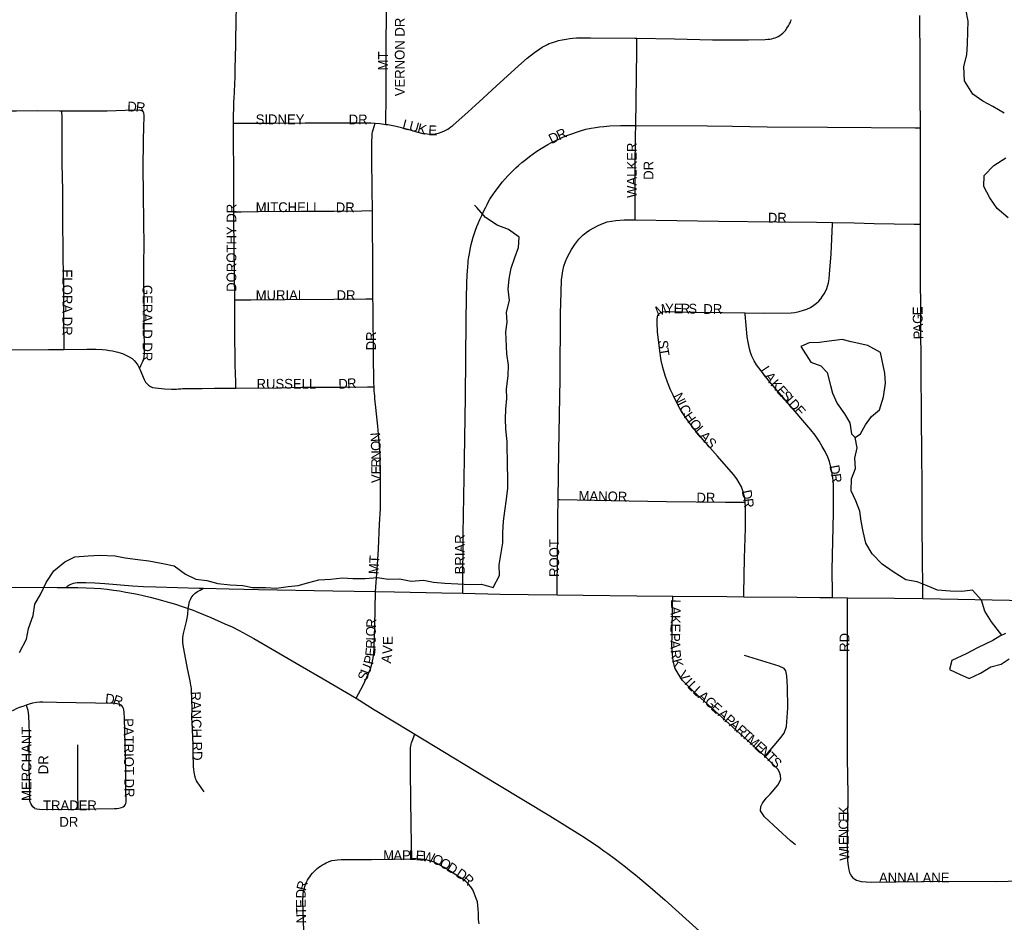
# Model space of a CAD drawing. Header units: feet. Extents: x 2113747 to 2516209, y 960708 to 1356798.
# Tile 144 of 206: x 2286714 to 2291747, y 1180369 to 1184979. Entities that reach past the tile are written whole.
import ezdxf

# ---------------------------------------------------------------- set-up
doc = ezdxf.new("R2010")
doc.units = ezdxf.units.FT
doc.header["$LTSCALE"] = 50
doc.header["$MEASUREMENT"] = 0
for name, color, linetype in [('0_Xref', 7, 'Continuous'), ('GM_X_City_Street', 251, 'Continuous'), ('GM_X_City_Street_Text', 251, 'Continuous'), ('GM_X_Minor_Lake', 5, 'Continuous'), ('GM_X_Minor_River', 5, 'Continuous'), ('GM_X_State_Route', 1, 'Continuous')]:
    doc.layers.add(name, color=color, linetype=linetype)
doc.styles.add('Styledgn030', font='dgn030.shx')

# ---------------------------------------------------------------- blocks, each defined once
blk = doc.blocks.new('POR')
at = {"layer": 'GM_X_City_Street', "flags": 128}
for points in [[(2287807.7, 1184450.6), (2287807.6, 1184482), (2287807.6, 1184500.6), (2287808.2, 1184518.4), (2287808.8, 1184537.5), (2287809.6, 1184562.5), (2287810.1, 1184575.8), (2287815.1, 1184687.9), (2287815.5, 1184697.5), (2287816.1, 1184709.9), (2287816.3, 1184717.8), (2287816.5, 1184725.8), (2287819.6, 1184850.6), (2287821.3, 1184991.5), (2287821.7, 1185029.3)], [(2288584.9, 1184444.7), (2288585.4, 1184470.3), (2288587.1, 1184568.5), (2288587.5, 1184729), (2288588, 1184863.3), (2288588.5, 1184997.7), (2288588.6, 1185025.2)], [(2289868.9, 1184884.6), (2290061.5, 1184881.2), (2290254.9, 1184877.2), (2290376.4, 1184875.9), (2290438.7, 1184875.7), (2290524.2, 1184877.6), (2290538, 1184879), (2290547.6, 1184879.9), (2290558.4, 1184882.3), (2290567.5, 1184884.2), (2290575.8, 1184886.6), (2290583.5, 1184890.1), (2290591, 1184893.7), (2290599.7, 1184898.9), (2290607.8, 1184905), (2290614.9, 1184911.3), (2290621.6, 1184917.5), (2290627.7, 1184924.6), (2290635.4, 1184935.4), (2290643.1, 1184948.4), (2290648.1, 1184957.4), (2290653.2, 1184967.4), (2290655.9, 1184973.3), (2290658.3, 1184979.7)], [(2291317.8, 1184427.4), (2291316.7, 1184603), (2291316.7, 1184773.2), (2291315.5, 1185001.1)], [(2288584.9, 1184444.7), (2288596.5, 1184443.2), (2288638, 1184434.8), (2288698.4, 1184420.4), (2288742.3, 1184407.1), (2288774.5, 1184398.8), (2288786.2, 1184397.2), (2288797.8, 1184395.6), (2288809.2, 1184395.4), (2288821.4, 1184395.2), (2288838.2, 1184396.7), (2288854.8, 1184400.1), (2288874.1, 1184406.3), (2288885.9, 1184411.7), (2288892.5, 1184414.8), (2288902, 1184420.5), (2288909.8, 1184425.2), (2288918, 1184431.5), (2288928.4, 1184439.4), (2289007, 1184509.4), (2289062.6, 1184560.4), (2289150, 1184639.4), (2289264.5, 1184742.9), (2289308.4, 1184782), (2289346.2, 1184812.4), (2289372.7, 1184831.1), (2289385.3, 1184838.5), (2289397.7, 1184845.9), (2289412.8, 1184853.1), (2289420.9, 1184857), (2289433.1, 1184861.4), (2289442.1, 1184864.6), (2289454.5, 1184868.5), (2289468.5, 1184872.5), (2289487.1, 1184876.5), (2289507.6, 1184880.5), (2289525.7, 1184883.5), (2289541.7, 1184885), (2289560.7, 1184886), (2289576.3, 1184886.6), (2289631.8, 1184886.3), (2289858.1, 1184884.8), (2289868.9, 1184884.6)], [(2289863.5, 1184439.3), (2289866.4, 1184692.6), (2289868.1, 1184820.7), (2289868.9, 1184884.6)], [(2286542.3, 1184514), (2286698.9, 1184514.6), (2286807.2, 1184515.2), (2286918.7, 1184514.5), (2286930.6, 1184514.5)], [(2286930.6, 1184514.5), (2287017, 1184514.5), (2287161.5, 1184514.2), (2287253.4, 1184517), (2287327.2, 1184518.1), (2287332.3, 1184517.4), (2287337.1, 1184515.8), (2287341, 1184513.9), (2287343.4, 1184512.1)], [(2286942, 1183295.6), (2286941.4, 1183332.4), (2286940.1, 1183417.8), (2286939.9, 1183515.4), (2286939.3, 1183617.9), (2286936.8, 1183761), (2286935.1, 1183985.4), (2286934.1, 1184106.8), (2286931.4, 1184244.7), (2286930.7, 1184478.6), (2286930.6, 1184514.5)], [(2287326.3, 1183198.2), (2287335, 1183216.1), (2287341.4, 1183229.3), (2287344.1, 1183235), (2287346.9, 1183240.7), (2287348.8, 1183248.1), (2287350.5, 1183254.8), (2287351.2, 1183263.1), (2287351.6, 1183269.4), (2287350.7, 1183430.7), (2287350.1, 1183539), (2287349.2, 1183663.7), (2287349.1, 1183729.4), (2287349.8, 1183834.4), (2287348.6, 1183939.3), (2287347.2, 1184093.6), (2287346.1, 1184221.4), (2287346.5, 1184359.4), (2287348.6, 1184434.8), (2287350.4, 1184480.4), (2287350.4, 1184487.4), (2287349.8, 1184493.9), (2287349.2, 1184500.8), (2287348.5, 1184503.3), (2287347.7, 1184505.8), (2287345.8, 1184509.3), (2287343.4, 1184512.1)], [(2287807.7, 1184450.6), (2287908, 1184450.8), (2287993.2, 1184451.1), (2288173.7, 1184452.4), (2288239.4, 1184452.6), (2288446.2, 1184453.1), (2288465.8, 1184452.7), (2288490.3, 1184452.2), (2288509.4, 1184451.7), (2288531.1, 1184450)], [(2287809.5, 1183997.9), (2287808.6, 1184116.9), (2287807.7, 1184450.6)], [(2288517.1, 1184004.2), (2288516.4, 1184113.5), (2288514.9, 1184271), (2288514, 1184353.3), (2288515.5, 1184386.4), (2288516.7, 1184397.1), (2288518.3, 1184406.3), (2288520.4, 1184416.2), (2288531.1, 1184450)], [(2288531.1, 1184450), (2288555.1, 1184448.4), (2288584.9, 1184444.7)], [(2288978.6, 1182050.1), (2288978.9, 1182077.8), (2288981.7, 1182353.4), (2288988, 1182734.1), (2288993.6, 1183052.4), (2288996.3, 1183442.9), (2288998.3, 1183557.8), (2288999.6, 1183633.3), (2289001, 1183675.9), (2289002.4, 1183695), (2289004.2, 1183718.3), (2289005.8, 1183734.9), (2289007, 1183747.4), (2289010.3, 1183767.6), (2289012.9, 1183783.1), (2289016.7, 1183805.6), (2289021.5, 1183831), (2289026.4, 1183850.2), (2289031.6, 1183868.1), (2289038.2, 1183888.6), (2289043.8, 1183904.4), (2289050.9, 1183922.3), (2289057.4, 1183937.7), (2289066.4, 1183958.4), (2289075.6, 1183980), (2289086.6, 1184002.5), (2289096.2, 1184022.2), (2289102.9, 1184035.9), (2289110.8, 1184050.9), (2289116.9, 1184062.5), (2289124.3, 1184073), (2289133.1, 1184085.5), (2289144, 1184101), (2289182.8, 1184151.1), (2289208.7, 1184181.2), (2289222.8, 1184195.7), (2289234, 1184207.2), (2289249.8, 1184222), (2289263, 1184234.3), (2289281.3, 1184249.5), (2289301.2, 1184265.9), (2289319.8, 1184279.9), (2289338.1, 1184293.6), (2289358.2, 1184307.1), (2289379.2, 1184321.2), (2289396.2, 1184331.5), (2289413.1, 1184341.7), (2289432, 1184351.4), (2289451.3, 1184361.4), (2289472.6, 1184371.1), (2289493.4, 1184380.6), (2289516.2, 1184389.3), (2289536.5, 1184397.1), (2289559.5, 1184404.6), (2289580.5, 1184411.4), (2289607.3, 1184419.3), (2289635.7, 1184425.8), (2289656.7, 1184429.3), (2289678.6, 1184432.3), (2289700.4, 1184434.6), (2289730.1, 1184436.6), (2289785.9, 1184438.2), (2289863.5, 1184439.3)], [(2289859.6, 1183957), (2289859.6, 1183984.1), (2289860, 1184102), (2289859.9, 1184216.9), (2289862.3, 1184387.6), (2289863.5, 1184439.3)], [(2289863.5, 1184439.3), (2290229, 1184437.7), (2290357, 1184435.9), (2290534.2, 1184432.6), (2290842.5, 1184429.8), (2291290.7, 1184427.5), (2291317.8, 1184427.4)], [(2291317.8, 1183934.9), (2291317.9, 1184055.5), (2291318.1, 1184130.6), (2291317.8, 1184427.4)], [(2287809.5, 1183997.9), (2287845.5, 1183998.3), (2287934.4, 1183999.3), (2288151.4, 1184000.8), (2288322.4, 1184001.3), (2288463.9, 1184003.4), (2288517.1, 1184004.2)], [(2288520, 1183554), (2288519.3, 1183673.8), (2288517.1, 1184004.2)], [(2287813.7, 1183548.1), (2287811.2, 1183818.5), (2287809.7, 1183959.5), (2287809.5, 1183997.9)], [(2289466.5, 1182529.4), (2289470.2, 1182775.1), (2289476, 1183145.8), (2289478.7, 1183477.4), (2289481, 1183587.3), (2289483.6, 1183650.7), (2289486.4, 1183672.4), (2289490.6, 1183696.8), (2289495.8, 1183720.9), (2289503.7, 1183744.3), (2289512.2, 1183764.5), (2289523.9, 1183786.6), (2289535, 1183806.2), (2289552.3, 1183831.7), (2289572.9, 1183857.6), (2289592.4, 1183878.2), (2289608.8, 1183891.6), (2289626.6, 1183903.7), (2289648.7, 1183916.3), (2289671.5, 1183927.6), (2289695.6, 1183938.4), (2289717.5, 1183946), (2289739.9, 1183950.8), (2289761, 1183953.4), (2289804.4, 1183956.6), (2289858.8, 1183957), (2289859.6, 1183957)], [(2289859.6, 1183957), (2290285.3, 1183950), (2290583.5, 1183947.7), (2290787, 1183945), (2290868.8, 1183943.2)], [(2290421.8, 1183482.3), (2290519.1, 1183481.1), (2290656.6, 1183482.3), (2290676.4, 1183484.1), (2290697.9, 1183488.4), (2290721.2, 1183495), (2290737.6, 1183501.6), (2290756.5, 1183509.9), (2290773.7, 1183520.8), (2290787.6, 1183531.2), (2290798.8, 1183541.6), (2290808.5, 1183552.9), (2290818.2, 1183566.6), (2290825.4, 1183579.4), (2290833.7, 1183594.8), (2290838.9, 1183606.7), (2290843.4, 1183618.4), (2290848, 1183635.8), (2290851.4, 1183655.7), (2290853.2, 1183678.9), (2290861.7, 1183782.9), (2290868.6, 1183937.2), (2290868.8, 1183943.2)], [(2290868.8, 1183943.2), (2290979.2, 1183940.9), (2291082.2, 1183938.8), (2291285.5, 1183935.4), (2291317.8, 1183934.9)], [(2291331, 1182022.2), (2291330.7, 1182054.4), (2291328.4, 1182254.6), (2291326.7, 1182369.4), (2291326.6, 1182635), (2291325.5, 1182733.3), (2291324.3, 1182979.3), (2291321.6, 1183166.4), (2291319.8, 1183468.1), (2291317.8, 1183691.3), (2291317.8, 1183934.9)], [(2287813.7, 1183548.1), (2287849.5, 1183548.5), (2287894.9, 1183548.9), (2288071.3, 1183550.9), (2288320.1, 1183551.9), (2288483.8, 1183553.6), (2288520, 1183554)], [(2287819.1, 1183097.6), (2287818.4, 1183127.3), (2287816.2, 1183215.9), (2287814.4, 1183395.8), (2287813.8, 1183540), (2287813.7, 1183548.1)], [(2288525.7, 1183104.8), (2288525.5, 1183109.6), (2288525, 1183119.3), (2288524.7, 1183136.5), (2288523.1, 1183257.3), (2288522.7, 1183329.5), (2288521.6, 1183437.4), (2288520.2, 1183519.5), (2288520, 1183554)], [(2290422.5, 1182515.1), (2290419.3, 1182541.7), (2290410.5, 1182572.8), (2290402.9, 1182592.6), (2290391.4, 1182614.4), (2290379.9, 1182633.6), (2290362.6, 1182655.9), (2290281.6, 1182749.6), (2290216.4, 1182823.1), (2290188.3, 1182854.8), (2290163, 1182885.6), (2290136.5, 1182921.3), (2290108.9, 1182960.4), (2290088.6, 1182992.9), (2290069.2, 1183028.9), (2290053.5, 1183061.2), (2290041.4, 1183088.7), (2290025.4, 1183127.8), (2290013.2, 1183162.6), (2290001.8, 1183202.5), (2289993.6, 1183239.4), (2289988.4, 1183274.7), (2289982.3, 1183314.4), (2289978.9, 1183343.8), (2289974.4, 1183384.1), (2289971.8, 1183432.5), (2289973.1, 1183451.8), (2289976.4, 1183469.3)], [(2289976.4, 1183469.3), (2289981.3, 1183475.9), (2289986.1, 1183481), (2289992.2, 1183484.6), (2289999.5, 1183487.2), (2290016, 1183488.8), (2290033.3, 1183488.4), (2290167.8, 1183485.5), (2290306.6, 1183483.8), (2290421.8, 1183482.3)], [(2290868.1, 1182027.6), (2290868, 1182048), (2290866.9, 1182169), (2290873.6, 1182460.6), (2290873.5, 1182557.3), (2290873.4, 1182607.8), (2290870.8, 1182640.8), (2290865.7, 1182669.4), (2290860.5, 1182694), (2290852.8, 1182722.4), (2290844.3, 1182745.1), (2290831.8, 1182773.1), (2290816.5, 1182800.2), (2290800.3, 1182826.2), (2290779.6, 1182856.5), (2290758, 1182884), (2290637.1, 1183026.1), (2290544.5, 1183132.6), (2290481, 1183216.9), (2290468.3, 1183237.4), (2290457, 1183260.6), (2290449.6, 1183279.5), (2290443.8, 1183298.5), (2290437.3, 1183331.4), (2290432.4, 1183360.3), (2290422.5, 1183474.5), (2290421.8, 1183482.3)], [(2286554.8, 1183291.9), (2286591.9, 1183292.3), (2286861.1, 1183294.8), (2286942, 1183295.6)], [(2286942, 1183295.6), (2287058.1, 1183296.7), (2287104.3, 1183297), (2287137.4, 1183294.8), (2287156.1, 1183293.2), (2287173.5, 1183290.1), (2287187.9, 1183287.7), (2287202.9, 1183284.4), (2287215.2, 1183281.3), (2287228.5, 1183277), (2287239.4, 1183273.6), (2287253.5, 1183267.5), (2287264, 1183263.1), (2287274.6, 1183257.1), (2287288.9, 1183248), (2287299.4, 1183239), (2287308.5, 1183228.7), (2287318, 1183214.5), (2287326.3, 1183198.2)], [(2287326.3, 1183198.2), (2287328.7, 1183193.6), (2287350.2, 1183142.1), (2287354.5, 1183134.4), (2287358, 1183128.4), (2287365.8, 1183118.8), (2287372.4, 1183112.7), (2287382.6, 1183106), (2287393.9, 1183101.4), (2287409.1, 1183098.3), (2287454.6, 1183093.8), (2287490.4, 1183092.4), (2287505.3, 1183092.7), (2287516.2, 1183093), (2287526.5, 1183093.8), (2287537.6, 1183094.5), (2287547.2, 1183095.2), (2287559.1, 1183095.6), (2287647.8, 1183095.8), (2287710.2, 1183096.5), (2287782.4, 1183097.3), (2287819.1, 1183097.6)], [(2287819.1, 1183097.6), (2288038.4, 1183099.5), (2288156.7, 1183102.3), (2288353.5, 1183102.3), (2288491.6, 1183104.3), (2288525.7, 1183104.8)], [(2288533.6, 1182058.9), (2288544.8, 1182220.4), (2288548.4, 1182277.5), (2288554.1, 1182402.3), (2288557.8, 1182480.9), (2288558.4, 1182602.3), (2288556.9, 1182746.5), (2288556.2, 1182758.1), (2288555.7, 1182768.4), (2288555.2, 1182778.7), (2288554.6, 1182789), (2288553.5, 1182800.6), (2288544.1, 1182903.2), (2288532.7, 1183014.3), (2288531.3, 1183028.8), (2288530.2, 1183041.3), (2288528.7, 1183057.5), (2288527.6, 1183070), (2288526.9, 1183083.6), (2288526.2, 1183096.1), (2288525.7, 1183104.8)], [(2289461, 1182041.7), (2289461.2, 1182056), (2289463.9, 1182250.2), (2289465.3, 1182341.9), (2289465.2, 1182437.1), (2289466.5, 1182529.4)], [(2289466.5, 1182529.4), (2289475.4, 1182529.3), (2289829, 1182522), (2290019.4, 1182518.8), (2290321.3, 1182514.5), (2290406.4, 1182515), (2290422.5, 1182515.1)], [(2290415.8, 1182032.3), (2290416.1, 1182048.8), (2290419, 1182228.5), (2290424.3, 1182382.5), (2290424.6, 1182489.8), (2290422.5, 1182515.1)], [(2288434.8, 1181514.2), (2288469.3, 1181581.1), (2288497.4, 1181639.8), (2288502.4, 1181652.3), (2288506.8, 1181663.5), (2288510.6, 1181676), (2288514.2, 1181687.8), (2288517.7, 1181703.7), (2288521.1, 1181719), (2288523.1, 1181733.1), (2288525, 1181747.4), (2288526.1, 1181767.3), (2288526.9, 1181782.7), (2288528.8, 1181880.4), (2288533.6, 1182058.9)], [(2290523.3, 1181217), (2290157.6, 1181547.2), (2290129.8, 1181577), (2290101.9, 1181604.8), (2290082.1, 1181636.6), (2290063.2, 1181669.4), (2290054.3, 1181704.2), (2290050.3, 1181738), (2290047.4, 1181784.7), (2290048.8, 1181835.3), (2290051.5, 1181993.3), (2290052.2, 1182035.2)], [(2290959.7, 1180616.6), (2290954.6, 1180637.1), (2290950.7, 1180657.6), (2290947.8, 1180683.5), (2290945.5, 1180778.2), (2290949.5, 1181023.8), (2290946.1, 1181206.4), (2290944.8, 1181354.2), (2290945.1, 1181443.9), (2290945.8, 1181602.8), (2290945.4, 1181675.1), (2290945.1, 1181764.4), (2290944.7, 1181858), (2290944.7, 1182009.3), (2290944.7, 1182026.8)], [(2287592.1, 1181556.2), (2287591.9, 1181564.9), (2287590.8, 1181572.6), (2287589.6, 1181580.6), (2287587.9, 1181591.1), (2287586.2, 1181602), (2287572.9, 1181665.8), (2287557.7, 1181738.4), (2287551.6, 1181773.9), (2287549.9, 1181786.5), (2287549, 1181798.6), (2287548.6, 1181810.7), (2287549, 1181822.4), (2287549.6, 1181833.5), (2287551.3, 1181844.5), (2287556.2, 1181865.4), (2287566.4, 1181906), (2287570, 1181922.7), (2287571.9, 1181932.3), (2287573.1, 1181942), (2287576, 1181972)], [(2290523.3, 1181217), (2290539.1, 1181235.9), (2290580, 1181284.9), (2290604.6, 1181312.5), (2290621.9, 1181336), (2290633.2, 1181368.7), (2290640.4, 1181464.7), (2290639.2, 1181570.5), (2290635.3, 1181627.2), (2290630.3, 1181652.8), (2290621.1, 1181666), (2290596.8, 1181678.1), (2290418.5, 1181731.5)], [(2287657, 1181035), (2287621.8, 1181086.2), (2287618.9, 1181091.4), (2287615.9, 1181096.9), (2287613.4, 1181104.1), (2287611, 1181111.4), (2287609.5, 1181117.7), (2287607.6, 1181126.8), (2287606.3, 1181136.1), (2287604.9, 1181150.1), (2287603.5, 1181164.3), (2287601, 1181235.6), (2287600.7, 1181267.9), (2287600.6, 1181276), (2287600.5, 1181283.5), (2287600.2, 1181290.7), (2287600, 1181296), (2287599.1, 1181317.3), (2287595.7, 1181389.7), (2287595.4, 1181397.8), (2287595, 1181405.5), (2287595, 1181412.2), (2287595, 1181419.7), (2287595.1, 1181457.6), (2287592.1, 1181556.2)], [(2286749.2, 1181479.8), (2286765, 1181485.6), (2286782, 1181490.2), (2286801.1, 1181493.5), (2286817.1, 1181494.9), (2286832.8, 1181494.5), (2286903.2, 1181494.1), (2287201.6, 1181488.7), (2287211.5, 1181487), (2287223.2, 1181483.1), (2287230.4, 1181479.4)], [(2286166.9, 1181248), (2286307.2, 1181295.2), (2286386.3, 1181320.9), (2286416.9, 1181330.3), (2286435.4, 1181336.6), (2286453.5, 1181342.6), (2286470.6, 1181348.8), (2286485.7, 1181354.9), (2286502.2, 1181362.6), (2286517, 1181370.1), (2286529, 1181375.8), (2286566, 1181394.5), (2286640.5, 1181433.4), (2286685.6, 1181455.2), (2286698.1, 1181460.7), (2286714.2, 1181467.2), (2286732, 1181473.7), (2286749.2, 1181479.8)], [(2286791.7, 1180951.1), (2286782.3, 1180958.6), (2286775.9, 1180967), (2286771.3, 1180975.8), (2286768.2, 1180983.5), (2286766.7, 1180991.8), (2286765.7, 1181010.5), (2286763.3, 1181167.9), (2286762.1, 1181236.1), (2286763.8, 1181320.6), (2286762.2, 1181395.6), (2286761.9, 1181410.9), (2286761.6, 1181424.2), (2286759.9, 1181438.5), (2286757.4, 1181450.6), (2286751.6, 1181470.7), (2286749.2, 1181479.8)], [(2287249.3, 1180963.7), (2287253.8, 1180968.7), (2287257, 1180976.2), (2287258.3, 1180983.4), (2287257.4, 1181046.1), (2287257.2, 1181140.7), (2287250.4, 1181412.6), (2287248.1, 1181442.6), (2287247.1, 1181454.3), (2287245.1, 1181461.6), (2287241.8, 1181467.9), (2287236.6, 1181474.2), (2287230.4, 1181479.4)], [(2288718, 1180693.4), (2288714.6, 1180864.4), (2288712.2, 1181137), (2288711.8, 1181236), (2288712.2, 1181247.1), (2288712.4, 1181252.4), (2288712.6, 1181259.9), (2288713.7, 1181269.5), (2288715.4, 1181278.2), (2288717.5, 1181285.8), (2288719.6, 1181294.5), (2288733.7, 1181330.6)], [(2287012.6, 1180947.6), (2287012.5, 1180963.5), (2287012.3, 1181016.3), (2287012.1, 1181084.1), (2287011.9, 1181130.8), (2287011.5, 1181221.4), (2287011.3, 1181275)], [(2290678.9, 1180764.7), (2290654.4, 1180785.2), (2290590.5, 1180844), (2290521.6, 1180908.4), (2290500.9, 1180938.3), (2290502.2, 1180961), (2290510.1, 1180977.4), (2290529.8, 1181002.9), (2290549.3, 1181023.3), (2290588.4, 1181069.3), (2290604.5, 1181099.2), (2290602.4, 1181119.4), (2290598.3, 1181136.7), (2290588.4, 1181152.1), (2290537, 1181204.6), (2290523.3, 1181217)], [(2286791.7, 1180951.1), (2286801.9, 1180947.9), (2286815.1, 1180946.4), (2286828.7, 1180945.6), (2287012.6, 1180947.6)], [(2287012.6, 1180947.6), (2287199.2, 1180949.7), (2287211.4, 1180950.5), (2287221.4, 1180952.1), (2287228.4, 1180953.4), (2287234.2, 1180955.4), (2287242.7, 1180959.3), (2287249.3, 1180963.7)], [(2288173.3, 1180176.2), (2288165.1, 1180369.5), (2288162.1, 1180480.9), (2288162.6, 1180506.7), (2288163.5, 1180516.6), (2288165.1, 1180525.6), (2288167.5, 1180535.7), (2288169.5, 1180544.2), (2288171.4, 1180552.4), (2288174.8, 1180562.9), (2288179.8, 1180573.7), (2288185.2, 1180584.1), (2288191, 1180593.2), (2288196.7, 1180602), (2288202.2, 1180609.2), (2288210.2, 1180619.8), (2288218.6, 1180628.6), (2288225.7, 1180636.1), (2288234, 1180643.6), (2288242.8, 1180650.5), (2288251.7, 1180656.4), (2288261.4, 1180663), (2288271.5, 1180668.1), (2288281.3, 1180673.1), (2288296.5, 1180679.4), (2288310.2, 1180684), (2288324.4, 1180687.3), (2288339, 1180689), (2288357.3, 1180690.2), (2288372.3, 1180690.2), (2288513.2, 1180690.4), (2288718, 1180693.4)], [(2289063.3, 1180361.4), (2289061.4, 1180372), (2289059.4, 1180383.3), (2289059.4, 1180397.6), (2289059.4, 1180415.8), (2289057.9, 1180436.8), (2289056.6, 1180454.7), (2289053.5, 1180473), (2289047.5, 1180491.2), (2289042.9, 1180504.2), (2289037.4, 1180518.6), (2289029.6, 1180535), (2289020.2, 1180549.8), (2289008.6, 1180563.8), (2288994.2, 1180577.5), (2288975.9, 1180590.9), (2288883.4, 1180649.1), (2288857.2, 1180664.2), (2288836.5, 1180674.7), (2288819.3, 1180680.7), (2288803.9, 1180685.6), (2288791.6, 1180688.1), (2288779.7, 1180690.2), (2288762.1, 1180691.6), (2288741.1, 1180693), (2288718, 1180693.4)], [(2290959.7, 1180616.6), (2290965.9, 1180604.3), (2290973.2, 1180596.5), (2290982.5, 1180589.7), (2290991.7, 1180584.3), (2291004, 1180580.4), (2291015.4, 1180577.7), (2291066.7, 1180574.6), (2291451.1, 1180579), (2291700.4, 1180578.3), (2292035.2, 1180586.3), (2292356.8, 1180589.7), (2292531.3, 1180591.5), (2292662, 1180593.7), (2292678, 1180594.9), (2292693.2, 1180598.2), (2292701.9, 1180601.4), (2292708.9, 1180606), (2292716, 1180614.7)]]:
    blk.add_lwpolyline(points, dxfattribs=at)
at = {"layer": 'GM_X_Minor_Lake'}
for p, q in [((2290918.4, 1183346.2), (2290826.6, 1183333.4)), ((2291678.6, 1181673.8), (2291730.5, 1181688.2))]:
    blk.add_line(p, q, dxfattribs=at)
at = {"layer": 'GM_X_Minor_Lake', "flags": 128}
for points in [[(2290826.6, 1183333.4), (2290802.6, 1183331.3), (2290748.7, 1183328.8), (2290706.8, 1183310.5), (2290757.4, 1183230.8), (2290809.5, 1183211.1), (2290841.7, 1183177.4), (2290858.2, 1183111.4), (2290868.5, 1183071.4), (2290892.9, 1183019.5), (2290929.3, 1182965.7), (2290957.6, 1182919.9), (2290966.1, 1182863.9), (2290984.2, 1182846), (2291012, 1182864.2), (2291037.6, 1182910.5), (2291067.3, 1182952.8), (2291109, 1182987.1), (2291128.5, 1183053.4), (2291139.9, 1183123.6), (2291135.5, 1183173.6), (2291114.7, 1183279.6), (2291048.5, 1183315.1), (2290964.4, 1183334.5), (2290918.4, 1183346.2)], [(2291730.5, 1181688.2), (2291772.3, 1181714.6)], [(2291753.3, 1181844.6), (2291723.4, 1181830.4), (2291687.6, 1181808), (2291610, 1181771.4), (2291552.2, 1181740.9), (2291478.6, 1181706.3), (2291466.9, 1181660.1), (2291517.1, 1181636.5), (2291567.2, 1181614.9), (2291624.9, 1181641.3), (2291678.6, 1181673.8)]]:
    blk.add_lwpolyline(points, dxfattribs=at)
at = {"layer": 'GM_X_Minor_River', "flags": 128}
for points in [[(2291766.9, 1183967.6), (2291710.6, 1184015.2), (2291672.2, 1184069), (2291641.8, 1184126.8), (2291643.3, 1184182.9), (2291692.9, 1184235.4), (2291754.5, 1184273.9)], [(2291746.8, 1184502.1), (2291688.6, 1184535.7), (2291636.4, 1184563.4), (2291586.2, 1184599), (2291543.7, 1184666.8), (2291539.1, 1184740.9), (2291554.6, 1184799.1), (2291558.2, 1184855.2), (2291559.7, 1184917.3), (2291561.3, 1184971.4), (2291550.8, 1185033.4)], [(2288138.3, 1182089.1), (2288192.2, 1182105.5), (2288244, 1182117.9), (2288303.9, 1182122.4), (2288361.8, 1182128.8), (2288417.8, 1182125.3), (2288479.8, 1182125.7), (2288543.7, 1182130.2), (2288597.7, 1182122.6), (2288655.7, 1182123.1), (2288715.7, 1182111.5), (2288777.6, 1182116), (2288829.6, 1182106.4), (2288887.6, 1182100.9), (2288953.6, 1182097.4), (2289017.6, 1182093.8), (2289075.5, 1182096.3), (2289133.6, 1182078.7), (2289167.1, 1182141.1), (2289164.7, 1182195.1), (2289183.8, 1182307.4), (2289183.4, 1182359.5), (2289187, 1182417.6), (2289194.6, 1182469.7), (2289202.1, 1182529.8), (2289209.6, 1182586), (2289209.2, 1182646.1), (2289206.8, 1182696.1), (2289205.8, 1182824.3), (2289199.3, 1182888.3), (2289196.9, 1182940.4), (2289198.5, 1182990.4), (2289204.1, 1183044.6), (2289201.7, 1183094.6), (2289211.2, 1183160.8), (2289212.8, 1183214.9), (2289204.3, 1183272.9), (2289199.5, 1183385), (2289205.1, 1183435.1), (2289202.7, 1183485.1), (2289218.2, 1183545.4), (2289211.8, 1183603.4), (2289215.4, 1183655.5), (2289227, 1183709.6), (2289244.5, 1183763.9), (2289264.1, 1183816.1), (2289267.7, 1183868.2), (2289213.4, 1183907.8), (2289155.3, 1183929.4), (2289095.1, 1183969), (2289050.7, 1184020.7), (2289038.6, 1184032.6)], [(2291734.3, 1181835.6), (2291680.9, 1181904.1), (2291646.5, 1181957.9), (2291630.1, 1182013.9), (2291583.7, 1182065.6), (2291529.8, 1182059.2), (2291469.8, 1182060.7), (2291405.9, 1182066.2), (2291351.7, 1182087.8), (2291301.6, 1182107.4), (2291243.6, 1182119), (2291179.3, 1182158.6), (2291123.1, 1182198.2), (2291070.7, 1182251.9), (2291038.3, 1182305.7), (2291025.9, 1182365.7), (2291015.5, 1182417.7), (2291009.1, 1182469.7), (2290988.7, 1182521.6), (2290964.3, 1182573.5), (2290965.8, 1182633.6), (2290985.4, 1182687.8), (2290983, 1182739.9), (2290994.6, 1182792), (2290984.2, 1182846)], [(2286714.1, 1181747.7), (2286749.5, 1181816.1), (2286759.1, 1181870.2), (2286782.6, 1181936.5), (2286792.1, 1181994.6), (2286821.7, 1182046.9), (2286849.2, 1182105.2), (2286888.7, 1182163.6), (2286944.3, 1182210.1), (2286996.1, 1182236.5), (2287064, 1182241), (2287121.9, 1182243.5), (2287201.9, 1182240.1), (2287253.9, 1182230.5), (2287318, 1182223), (2287374, 1182215.4), (2287438, 1182203.9), (2287504.1, 1182190.4), (2287562.3, 1182146.7), (2287614.5, 1182121.1), (2287670.5, 1182115.5), (2287726.6, 1182099.9), (2287790.6, 1182092.4), (2287854.6, 1182088.9), (2287904.6, 1182079.3), (2287970.5, 1182079.8), (2288026.5, 1182076.2), (2288086.4, 1182084.7), (2288138.3, 1182089.1)]]:
    blk.add_lwpolyline(points, dxfattribs=at)
at = {"layer": 'GM_X_State_Route', "flags": 128}
for points in [[(2286952.5, 1182079.8), (2286960.6, 1182087.6), (2286965.9, 1182091.1), (2286972.4, 1182094.4), (2286980.2, 1182097.7), (2286989.3, 1182100.6), (2286998.1, 1182102.5), (2287007.6, 1182104.2), (2287018.3, 1182105.1), (2287030, 1182105.4), (2287052, 1182105.2), (2287097.9, 1182103.2), (2287149.7, 1182099.1), (2287291.6, 1182087.4), (2287347.3, 1182084.7), (2287410.7, 1182082.9), (2287632.4, 1182075.8)], [(2286360.4, 1182079.3), (2286387.1, 1182079.4), (2286630, 1182081), (2286906.3, 1182079.8), (2286952.5, 1182079.8)], [(2286952.5, 1182079.8), (2287012.1, 1182078.8), (2287053.5, 1182077.8), (2287095, 1182075.7), (2287128.4, 1182073.5), (2287162.3, 1182070.2), (2287193.2, 1182066.3), (2287224.8, 1182061.4), (2287256.4, 1182055.8), (2287286.7, 1182050.3), (2287316.4, 1182044.6), (2287346.3, 1182038.1), (2287380.5, 1182029.7), (2287412.8, 1182022), (2287444.5, 1182013.3), (2287480.1, 1182003.3), (2287510.5, 1181993.7), (2287544.8, 1181982.4), (2287576, 1181972), (2287600.8, 1181962.7)], [(2287576, 1181972), (2287578.7, 1181989.1), (2287582.9, 1182007.3), (2287586.6, 1182018), (2287590.3, 1182026), (2287595.5, 1182033.8), (2287600.2, 1182039.5), (2287605.7, 1182044.9), (2287611.9, 1182050.1), (2287624, 1182058.2), (2287637.5, 1182065.8), (2287653.6, 1182075.2)], [(2287632.4, 1182075.8), (2287653.6, 1182075.2), (2287784.5, 1182071.8), (2287935.5, 1182069.5), (2288314, 1182061.9), (2288533.6, 1182058.9), (2288630.7, 1182057.9), (2288871.8, 1182051.6), (2288978.6, 1182050.1), (2289169.4, 1182045.8), (2289312.6, 1182043.8)], [(2289312.6, 1182043.8), (2289461, 1182041.7), (2289594, 1182039.8), (2289869.4, 1182036.5), (2290052.2, 1182035.2), (2290328.6, 1182033.3), (2290415.8, 1182032.3), (2290686.3, 1182029.4), (2290804.4, 1182028.1), (2290868.1, 1182027.6), (2290944.7, 1182026.8), (2291185.2, 1182024.4), (2291331, 1182022.2), (2291420.8, 1182020.8)], [(2291420.8, 1182020.8), (2291772.5, 1182015.3), (2292081, 1182012.8), (2292422.4, 1182009.4), (2292704.1, 1182005), (2292832.5, 1182003), (2293072.1, 1181999.9), (2293239.4, 1181998.3), (2293570.8, 1181993.9), (2293934.7, 1181990.2), (2294236.3, 1181986.8), (2294393.8, 1181985.3), (2294806.8, 1181980.4), (2295026.5, 1181976.8), (2295328.1, 1181973.1), (2295472.8, 1181971.9)], [(2287600.8, 1181962.7), (2287615.5, 1181957.2), (2287691.3, 1181926.1), (2287762.9, 1181894.4), (2287799.8, 1181877.5), (2287836.7, 1181859.3), (2287911.4, 1181818.9), (2288005.6, 1181765), (2288147.4, 1181681.4), (2288265.4, 1181612.7)], [(2288265.4, 1181612.7), (2288434.8, 1181514.2), (2288528.6, 1181453.6)], [(2288528.6, 1181453.6), (2288530.4, 1181452.5), (2288711.3, 1181343.6), (2288733.7, 1181330.6), (2289037.9, 1181146.2), (2289158.5, 1181073.4)], [(2289158.5, 1181073.4), (2289423.1, 1180913.7), (2289576.6, 1180818.4), (2289599.5, 1180803.3), (2289626, 1180785.9), (2289656.2, 1180766), (2289677.7, 1180750.9), (2289700.6, 1180734.8), (2289720.8, 1180720.6), (2289752.4, 1180696.9), (2289789.2, 1180669.2), (2289810, 1180652.7), (2289831.5, 1180635.5), (2289861.2, 1180611.9), (2289937, 1180548.8), (2290013.5, 1180481.5), (2290348.1, 1180180.9)]]:
    blk.add_lwpolyline(points, dxfattribs=at)
at = {"layer": 'GM_X_City_Street_Text', "char_height": 50, "attachment_point": 7, "line_spacing_factor": 0.8, "style": 'Styledgn030'}
for s, insert, rotation in [('{\\Fdgn000|c0;\\C256;VERNON DR}', (2288682.5, 1184588.2), 90), ('{\\Fdgn000|c0;\\C256;MT}', (2288596.5, 1184720.2), 90), ('{\\Fdgn000|c0;\\C256;D}', (2287264.5, 1184510.7), 359.0819), ('{\\Fdgn000|c0;\\C256;R}', (2287305.8, 1184510.1), 353.7698), ('{\\Fdgn000|c0;\\C256;SIDNEY}', (2287920.6, 1184444.7), 0), ('{\\Fdgn000|c0;\\C256;DR}', (2288395.8, 1184444.7), 0), ('{\\Fdgn000|c0;\\C256;L}', (2288666.8, 1184422.9), 345.4205), ('{\\Fdgn000|c0;\\C256;U}', (2288700.9, 1184414.1), 345.4177), ('{\\Fdgn000|c0;\\C256;K}', (2288743.2, 1184403), 345.0094), ('{\\Fdgn000|c0;\\C256;E}', (2288803, 1184389.3), 359.2572), ('{\\Fdgn000|c0;\\C256;D}', (2289433.1, 1184343.6), 26.2132), ('{\\Fdgn000|c0;\\C256;R}', (2289471.8, 1184362.7), 24.653), ('{\\Fdgn000|c0;\\C256;WALKER}', (2289868.1, 1184069), 90), ('{\\Fdgn000|c0;\\C256;DR}', (2289953.2, 1184161.4), 90), ('{\\Fdgn000|c0;\\C256;DOROTHY DR}', (2287822.1, 1183589.4), 90), ('{\\Fdgn000|c0;\\C256;MITCHELL}', (2287920.6, 1183995.9), 0), ('{\\Fdgn000|c0;\\C256;DR}', (2288329.8, 1183995.9), 0), ('{\\Fdgn000|c0;\\C256;DR}', (2290538.6, 1183943.1), 0), ('{\\Fdgn000|c0;\\C256;FLORA DR}', (2286932.3, 1183703.8), 270), ('{\\Fdgn000|c0;\\C256;GERALD DR}', (2287341.5, 1183624.6), 270), ('{\\Fdgn000|c0;\\C256;MURIAL}', (2287920.6, 1183547.1), 0), ('{\\Fdgn000|c0;\\C256;DR}', (2288334.2, 1183547.1), 0), ('{\\Fdgn000|c0;\\C256;M}', (2289974.4, 1183463.2), 20.8374), ('{\\Fdgn000|c0;\\C256;Y}', (2290012.9, 1183480), 359.5847), ('{\\Fdgn000|c0;\\C256;E}', (2290056.4, 1183479.7), 358.6341), ('{\\Fdgn000|c0;\\C256;R}', (2290091.7, 1183478.9), 358.6759), ('{\\Fdgn000|c0;\\C256;S}', (2290131.3, 1183478), 358.6614), ('{\\Fdgn000|c0;\\C256;DR}', (2290208.6, 1183476.7), 0), ('{\\Fdgn000|c0;\\C256;E}', (2291329.1, 1183469.9), 90.3825), ('{\\Fdgn000|c0;\\C256;G}', (2291330.4, 1183426.6), 91.6616), ('{\\Fdgn000|c0;\\C256;A}', (2291332, 1183382.8), 92.0985), ('{\\Fdgn000|c0;\\C256;DR}', (2288534.9, 1183290.2), 90), ('{\\Fdgn000|c0;\\C256;P}', (2291333.3, 1183347.6), 92.1039), ('{\\Fdgn000|c0;\\C256;S}', (2289977.1, 1183341.3), 273.1707), ('{\\Fdgn000|c0;\\C256;T}', (2289980, 1183298.3), 279.5437), ('{\\Fdgn000|c0;\\C256;L}', (2290497.5, 1183189.4), 302.9552), ('{\\Fdgn000|c0;\\C256;RUSSELL}', (2287925, 1183093.9), 0), ('{\\Fdgn000|c0;\\C256;D}', (2288344.3, 1183093.9), 2.6016), ('{\\Fdgn000|c0;\\C256;R}', (2288389, 1183095.9), 3.1767), ('{\\Fdgn000|c0;\\C256;A}', (2290518.3, 1183157.4), 305.3899), ('{\\Fdgn000|c0;\\C256;K}', (2290548.5, 1183115.6), 311.496), ('{\\Fdgn000|c0;\\C256;E}', (2290578.1, 1183082.2), 311.9845), ('{\\Fdgn000|c0;\\C256;N}', (2290052.6, 1183058.3), 295.7245), ('{\\Fdgn000|c0;\\C256;S}', (2290601.6, 1183056), 311.9852), ('{\\Fdgn000|c0;\\C256;I}', (2290625.2, 1183029.9), 311.9885), ('{\\Fdgn000|c0;\\C256;I}', (2290071.7, 1183018.6), 295.7245), ('{\\Fdgn000|c0;\\C256;C}', (2290082.1, 1182997.1), 297.2137), ('{\\Fdgn000|c0;\\C256;D}', (2290639.9, 1183013.5), 312.0002), ('{\\Fdgn000|c0;\\C256;E}', (2290669.3, 1182980.8), 311.9852), ('{\\Fdgn000|c0;\\C256;H}', (2290105.7, 1182952.9), 305.6961), ('{\\Fdgn000|c0;\\C256;O}', (2290133.2, 1182914.8), 308.131), ('{\\Fdgn000|c0;\\C256;L}', (2290162.2, 1182877.9), 310.4476), ('{\\Fdgn000|c0;\\C256;N}', (2288559.5, 1182824.7), 94.3267), ('{\\Fdgn000|c0;\\C256;A}', (2290185.5, 1182850.6), 311.0499), ('{\\Fdgn000|c0;\\C256;S}', (2290214.4, 1182817.4), 311.0558), ('{\\Fdgn000|c0;\\C256;O}', (2288561.1, 1182777.8), 91.9539), ('{\\Fdgn000|c0;\\C256;N}', (2288561.2, 1182731.4), 90.0379), ('{\\Fdgn000|c0;\\C256;R}', (2288561.2, 1182691.8), 90.0243), ('{\\Fdgn000|c0;\\C256;E}', (2288561.3, 1182656.6), 90.0273), ('{\\Fdgn000|c0;\\C256;D}', (2290852.7, 1182699.6), 281.1728), ('{\\Fdgn000|c0;\\C256;V}', (2288561.3, 1182612.6), 90.0437), ('{\\Fdgn000|c0;\\C256;R}', (2290860.9, 1182658.6), 276.7666), ('{\\Fdgn000|c0;\\C256;MANOR}', (2289570.4, 1182521.9), 358.8947), ('{\\Fdgn000|c0;\\C256;DR}', (2290173.4, 1182513.1), 0), ('{\\Fdgn000|c0;\\C256;D}', (2290404, 1182571.9), 281.9101), ('{\\Fdgn000|c0;\\C256;R}', (2290412.6, 1182531.8), 276.3026), ('{\\Fdgn000|c0;\\C256;BRIAR}', (2288988.7, 1182146.2), 90), ('{\\Fdgn000|c0;\\C256;ROOT}', (2289472.1, 1182133), 90), ('{\\Fdgn000|c0;\\C256;MT}', (2288548.1, 1182145.8), 87.2752), ('{\\Fdgn000|c0;\\C256;L}', (2290043.1, 1182018.7), 269.0165), ('{\\Fdgn000|c0;\\C256;A}', (2290042.5, 1181983.4), 269.0469), ('{\\Fdgn000|c0;\\C256;R}', (2288535.2, 1181871.8), 86.8175), ('{\\Fdgn000|c0;\\C256;E}', (2290041, 1181895.5), 269.0279), ('{\\Fdgn000|c0;\\C256;K}', (2290041.8, 1181939.5), 269.0164), ('{\\Fdgn000|c0;\\C256;O}', (2288534.9, 1181829.3), 89.6065), ('{\\Fdgn000|c0;\\C256;P}', (2290040.2, 1181847.1), 269.0165), ('{\\Fdgn000|c0;\\C256;RD}', (2290954.9, 1181750.2), 90), ('{\\Fdgn000|c0;\\C256;R}', (2288533.6, 1181766.1), 88.3428), ('{\\Fdgn000|c0;\\C256;I}', (2288534.7, 1181807.3), 89.6085), ('{\\Fdgn000|c0;\\C256;E}', (2288620.5, 1181785.5), 89.4426), ('{\\Fdgn000|c0;\\C256;A}', (2290039.6, 1181808.8), 271.4462), ('{\\Fdgn000|c0;\\C256;E}', (2288529.1, 1181725.1), 83.4465), ('{\\Fdgn000|c0;\\C256;V}', (2288617.2, 1181737.2), 85.9165), ('{\\Fdgn000|c0;\\C256;R}', (2290041.1, 1181758.4), 276.6738), ('{\\Fdgn000|c0;\\C256;U}', (2288500.3, 1181631.8), 68.3174), ('{\\Fdgn000|c0;\\C256;P}', (2288519.7, 1181682.8), 76.849), ('{\\Fdgn000|c0;\\C256;A}', (2288611.3, 1181689.7), 82.7693), ('{\\Fdgn000|c0;\\C256;K}', (2290048, 1181707.8), 285.9562), ('{\\Fdgn000|c0;\\C256;S}', (2288486, 1181597.9), 67.0418), ('{\\Fdgn000|c0;\\C256;V}', (2290076.6, 1181632.3), 305.2458), ('{\\Fdgn000|c0;\\C256;I}', (2290108, 1181589.1), 312.858), ('{\\Fdgn000|c0;\\C256;L}', (2290123.6, 1181572.2), 313.6794), ('{\\Fdgn000|c0;\\C256;D}', (2287149.6, 1181488), 354.3742), ('{\\Fdgn000|c0;\\C256;RANCH RD}', (2287587.9, 1181547.4), 271.5686), ('{\\Fdgn000|c0;\\C256;L}', (2290150.8, 1181543.9), 316.9634), ('{\\Fdgn000|c0;\\C256;A}', (2290177.4, 1181519), 317.9174), ('{\\Fdgn000|c0;\\C256;R}', (2287186.8, 1181485), 341.4652), ('{\\Fdgn000|c0;\\C256;G}', (2290210.3, 1181489.4), 318.1091), ('{\\Fdgn000|c0;\\C256;E}', (2290243, 1181460), 318.1143), ('{\\Fdgn000|c0;\\C256;A}', (2290279.1, 1181427.7), 318.1091), ('{\\Fdgn000|c0;\\C256;PATRIOT DR}', (2287244.7, 1181411.4), 270.7062), ('{\\Fdgn000|c0;\\C256;P}', (2290311.8, 1181398.3), 318.1143), ('{\\Fdgn000|c0;\\C256;A}', (2290338, 1181374.8), 318.1091), ('{\\Fdgn000|c0;\\C256;MERCHANT}', (2286774.9, 1180989), 90), ('{\\Fdgn000|c0;\\C256;R}', (2290370.8, 1181345.5), 318.1115), ('{\\Fdgn000|c0;\\C256;T}', (2290400.2, 1181319), 318.1143), ('{\\Fdgn000|c0;\\C256;M}', (2290426.4, 1181295.5), 318.1192), ('{\\Fdgn000|c0;\\C256;E}', (2290465.7, 1181260.3), 318.092), ('{\\Fdgn000|c0;\\C256;N}', (2290491.9, 1181236.8), 317.9381), ('{\\Fdgn000|c0;\\C256;T}', (2290523.5, 1181208.3), 315.1545), ('{\\Fdgn000|c0;\\C256;DR}', (2286860, 1181125.4), 90), ('{\\Fdgn000|c0;\\C256;S}', (2290547.6, 1181184.4), 312.7202), ('{\\Fdgn000|c0;\\C256;TRADER}', (2286833.8, 1180941.7), 0), ('{\\Fdgn000|c0;\\C256;K}', (2290950.5, 1180917.4), 90), ('{\\Fdgn000|c0;\\C256;DR}', (2286917.4, 1180857.2), 0), ('{\\Fdgn000|c0;\\C256;C}', (2290950.5, 1180842.6), 90), ('{\\Fdgn000|c0;\\C256;E}', (2290950.5, 1180882.2), 90), ('{\\Fdgn000|c0;\\C256;N}', (2290950.5, 1180798.6), 90.0656), ('{\\Fdgn000|c0;\\C256;E}', (2290951.2, 1180764), 91.1747), ('{\\Fdgn000|c0;\\C256;M}', (2288571.7, 1180687.1), 359.8543), ('{\\Fdgn000|c0;\\C256;A}', (2288624.5, 1180687), 359.8687), ('{\\Fdgn000|c0;\\C256;P}', (2288668.5, 1180686.9), 359.8634), ('{\\Fdgn000|c0;\\C256;L}', (2288703.6, 1180686.8), 359.6448), ('{\\Fdgn000|c0;\\C256;E}', (2288736.9, 1180686.6), 355.8988), ('{\\Fdgn000|c0;\\C256;W}', (2288767.8, 1180684.7), 347.6481), ('{\\Fdgn000|c0;\\C256;I}', (2290952.2, 1180742.7), 92.4934), ('{\\Fdgn000|c0;\\C256;W}', (2290954.9, 1180685.7), 92.6911), ('{\\Fdgn000|c0;\\C256;O}', (2288817.9, 1180674.4), 335.9377), ('{\\Fdgn000|c0;\\C256;O}', (2288855.4, 1180657.8), 330.0897), ('{\\Fdgn000|c0;\\C256;D}', (2288892.6, 1180636.4), 328.129), ('{\\Fdgn000|c0;\\C256;D}', (2288940, 1180606.7), 325.7279), ('{\\Fdgn000|c0;\\C256;R}', (2288175.7, 1180527.4), 75.0154), ('{\\Fdgn000|c0;\\C256;R}', (2288972.8, 1180584.8), 316.769), ('{\\Fdgn000|c0;\\C256;ANNALANE}', (2291106.2, 1180572.5), 0), ('{\\Fdgn000|c0;\\C256;D}', (2288175.9, 1180490.5), 88.9508), ('{\\Fdgn000|c0;\\C256;E}', (2288176.9, 1180443.3), 91.2567), ('{\\Fdgn000|c0;\\C256;T}', (2288177.7, 1180408.1), 91.2567), ('{\\Fdgn000|c0;\\C256;N}', (2288178.7, 1180364.1), 91.2677)]:
    blk.add_mtext(s, dxfattribs=dict(at, insert=insert, rotation=rotation))

msp = doc.modelspace()

# ---------------------------------------------------------------- block references
at = {"layer": '0_Xref'}
msp.add_blockref('POR', (0, 0), dxfattribs=at)

doc.saveas('drawing.dxf')
